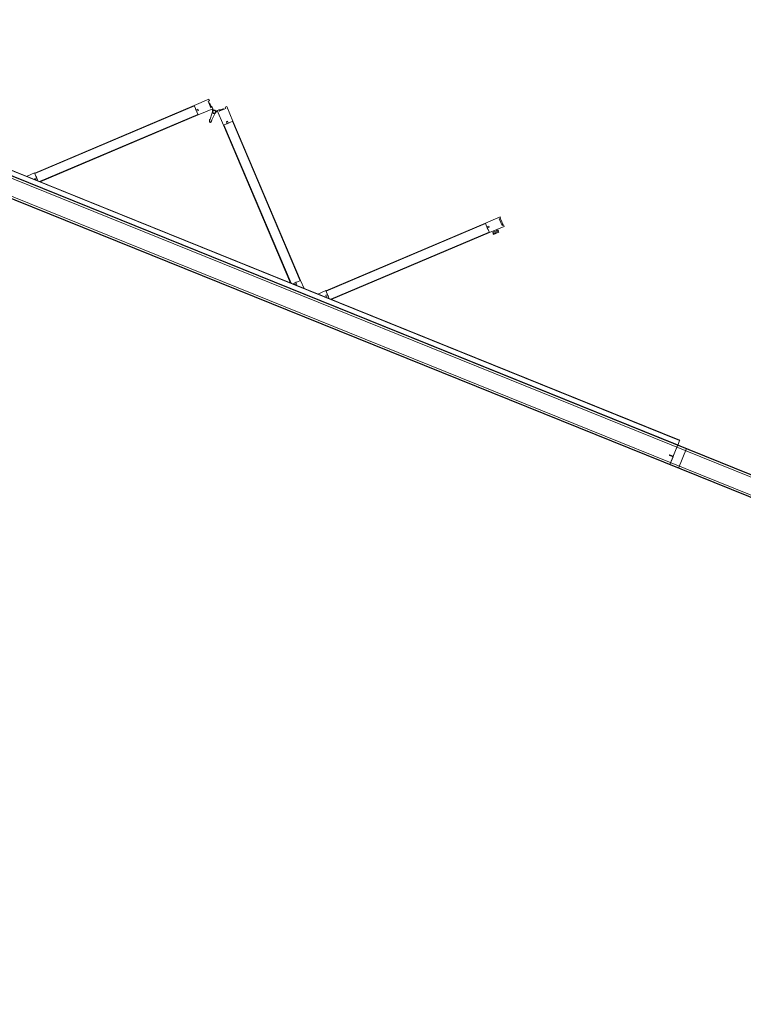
# Model space of a CAD drawing. Header units: millimetres. Extents: x 1512 to 2105, y 794 to 1149.
# Tile 76 of 256: x 1749.08 to 1752.54, y 868.17 to 872.88. Entities that reach past the tile are written whole.
import ezdxf

# ---------------------------------------------------------------- set-up
doc = ezdxf.new("R2010")
doc.units = ezdxf.units.MM
doc.layers.add('A-DOOR', color=31, linetype='Continuous', lineweight=9)
doc.layers.add('A-WALL', color=113, linetype='Continuous', lineweight=9)

# ---------------------------------------------------------------- blocks, each defined once
blk = doc.blocks.new('5-panel_Bi-fold_external_door_10806 - Type 1-225860-اول')
at = {"layer": 'A-DOOR'}
for p, q in [((-0.1205, 0.7449), (-0.1742, 0.6912)), ((-0.1389, 0.6558), (-0.0851, 0.7096)), ((-0.1148, 0.7393), (-0.1205, 0.7449)), ((-0.1198, 0.7343), (-0.1148, 0.7393)), ((-0.0957, 0.7103), (-0.1198, 0.7343)), ((-0.1103, 0.7284), (-0.112, 0.7266)), ((-0.1103, 0.7284), (-0.112, 0.7266)), ((-0.1103, 0.7284), (-0.112, 0.7266)), ((-0.097, 0.7173), (-0.1081, 0.7284)), ((-0.0908, 0.7153), (-0.0957, 0.7103)), ((-0.0909, 0.7151), (-0.0924, 0.7165)), ((-0.0851, 0.7096), (-0.0908, 0.7153)), ((-0.0797, 0.7039), (-0.0853, 0.7094)), ((-0.0625, 0.7094), (-0.0681, 0.7039)), ((-0.0571, 0.7153), (-0.0627, 0.7096)), ((-0.0627, 0.7096), (-0.009, 0.6558)), ((-0.0521, 0.7103), (-0.0571, 0.7153)), ((-0.0554, 0.7165), (-0.0569, 0.7151)), ((-0.0281, 0.7343), (-0.0521, 0.7103)), ((-0.0397, 0.7284), (-0.0508, 0.7173)), ((-0.0358, 0.7266), (-0.0376, 0.7284)), ((-0.0358, 0.7266), (-0.0376, 0.7284)), ((-0.0358, 0.7266), (-0.0376, 0.7284)), ((-0.0274, 0.7449), (-0.033, 0.7393)), ((-0.033, 0.7393), (-0.0281, 0.7343)), ((0.0264, 0.6912), (-0.0274, 0.7449)), ((1.3827, 0.745), (1.3289, 0.6912)), ((1.3643, 0.6559), (1.418, 0.7096)), ((1.3884, 0.7393), (1.3827, 0.745)), ((1.3834, 0.7343), (1.3884, 0.7393)), ((1.4074, 0.7103), (1.3834, 0.7343)), ((1.3912, 0.7354), (1.3868, 0.731)), ((1.4085, 0.7181), (1.3912, 0.7354)), ((1.4069, 0.7165), (1.4085, 0.7181)), ((1.4103, 0.7131), (1.4069, 0.7165)), ((1.4124, 0.7153), (1.4074, 0.7103)), ((1.418, 0.7096), (1.4124, 0.7153)), ((-0.7598, 0.1042), (-0.1735, 0.6905)), ((-0.7584, 0.1027), (-0.1721, 0.6891)), ((-0.1742, 0.6912), (-0.1627, 0.6797)), ((-0.1735, 0.6905), (-0.1721, 0.6891)), ((-0.1627, 0.6797), (-0.158, 0.6731)), ((-0.158, 0.6731), (-0.1507, 0.6804)), ((-0.1571, 0.6741), (-0.1528, 0.6698)), ((-0.1464, 0.6762), (-0.1536, 0.6691)), ((-0.1536, 0.6691), (-0.15, 0.667)), ((-0.1507, 0.6804), (-0.1464, 0.6762)), ((-0.15, 0.667), (-0.1389, 0.6558)), ((-0.0879, 0.7068), (-0.0837, 0.7025)), ((-0.0812, 0.695), (-0.0779, 0.648)), ((-0.0699, 0.648), (-0.0666, 0.695)), ((-0.0674, 0.7031), (-0.0676, 0.7033)), ((-0.0674, 0.7031), (-0.0676, 0.7033)), ((-0.0674, 0.7031), (-0.0676, 0.7033)), ((-0.0674, 0.7031), (-0.0676, 0.7033)), ((-0.0674, 0.7031), (-0.0676, 0.7033)), ((-0.0674, 0.7031), (-0.0676, 0.7033)), ((-0.0674, 0.7031), (-0.0676, 0.7033)), ((-0.0674, 0.7031), (-0.0676, 0.7033)), ((-0.0674, 0.7031), (-0.0676, 0.7033)), ((-0.0642, 0.7025), (-0.0599, 0.7068)), ((-0.009, 0.6558), (0.0022, 0.667)), ((-0.0014, 0.6762), (0.0029, 0.6804)), ((0.0057, 0.6691), (-0.0014, 0.6762)), ((0.0022, 0.667), (0.0057, 0.6691)), ((0.0029, 0.6804), (0.0102, 0.6731)), ((0.005, 0.6698), (0.0092, 0.6741)), ((0.0102, 0.6731), (0.0148, 0.6797)), ((0.0148, 0.6797), (0.0264, 0.6912)), ((0.0243, 0.6891), (0.0257, 0.6905)), ((0.0243, 0.6891), (0.6106, 0.1027)), ((0.0257, 0.6905), (0.612, 0.1042)), ((1.3297, 0.6905), (0.7433, 0.1042)), ((1.3311, 0.6891), (0.7447, 0.1028)), ((1.3289, 0.6912), (1.3401, 0.6801)), ((1.3297, 0.6905), (1.3311, 0.6891)), ((1.3401, 0.6801), (1.3422, 0.6765)), ((1.3422, 0.6765), (1.3493, 0.6836)), ((1.3429, 0.6773), (1.3472, 0.673)), ((1.3535, 0.6794), (1.3462, 0.672)), ((1.3462, 0.672), (1.3528, 0.6674)), ((1.3493, 0.6836), (1.3535, 0.6794)), ((1.3528, 0.6674), (1.3643, 0.6559)), ((1.3775, 0.669), (1.381, 0.6655)), ((1.3785, 0.6629), (1.381, 0.6655)), ((1.3824, 0.659), (1.3785, 0.6629)), ((1.3943, 0.6788), (1.381, 0.6655)), ((1.4015, 0.6781), (1.3824, 0.659)), ((1.3855, 0.6559), (1.4046, 0.675)), ((1.3855, 0.6559), (1.4046, 0.675)), ((1.3861, 0.6553), (1.4052, 0.6744)), ((1.3943, 0.6788), (1.3907, 0.6823)), ((1.3943, 0.6788), (1.3976, 0.682)), ((1.3976, 0.682), (1.4015, 0.6781)), ((1.4015, 0.6781), (1.4024, 0.6772)), ((1.4024, 0.6772), (1.4046, 0.675)), ((1.4046, 0.675), (1.4052, 0.6744)), ((-0.7235, 0.0755), (-0.141, 0.658)), ((-0.7207, 0.0755), (-0.1396, 0.6566)), ((-0.141, 0.658), (-0.1396, 0.6566)), ((-0.0796, 0.6523), (-0.0777, 0.647)), ((-0.0796, 0.6523), (-0.0779, 0.648)), ((-0.0777, 0.647), (-0.0796, 0.6523)), ((-0.0777, 0.647), (-0.0779, 0.648)), ((-0.0701, 0.647), (-0.0683, 0.6523)), ((-0.0683, 0.6523), (-0.0701, 0.647)), ((-0.0701, 0.647), (-0.07, 0.6474)), ((-0.0683, 0.6523), (-0.0699, 0.648)), ((-0.0083, 0.6566), (-0.0069, 0.658)), ((-0.0083, 0.6566), (0.5728, 0.0755)), ((-0.0069, 0.658), (0.5757, 0.0755)), ((1.3622, 0.658), (0.7797, 0.0755)), ((1.3636, 0.6566), (0.7825, 0.0755)), ((1.3622, 0.658), (1.3636, 0.6566)), ((1.3833, 0.6581), (1.3824, 0.659)), ((1.3855, 0.6559), (1.3833, 0.6581)), ((1.3861, 0.6553), (1.3855, 0.6559)), ((-0.7605, 0.1049), (-0.7899, 0.0755)), ((-0.749, 0.0933), (-0.7605, 0.1049)), ((-0.7584, 0.1027), (-0.7598, 0.1042)), ((0.6127, 0.1049), (0.6012, 0.0933)), ((0.612, 0.1042), (0.6106, 0.1027)), ((0.6421, 0.0755), (0.6127, 0.1049)), ((0.7426, 0.1049), (0.7132, 0.0755)), ((0.7538, 0.0937), (0.7426, 0.1049)), ((0.7447, 0.1028), (0.7433, 0.1042)), ((2.581, 0.0759), (-2.331, 0.0759)), ((2.581, 0.0737), (-2.331, 0.0737)), ((-2.331, 0.0516), (2.581, 0.0516)), ((-0.7498, 0.0814), (-0.7424, 0.0887)), ((-0.7455, 0.0771), (-0.7498, 0.0814)), ((-0.7424, 0.0887), (-0.749, 0.0933)), ((-0.7384, 0.0842), (-0.7455, 0.0771)), ((-0.7391, 0.0835), (-0.7434, 0.0877)), ((-0.7363, 0.0807), (-0.7384, 0.0842)), ((-0.7311, 0.0755), (-0.7363, 0.0807)), ((0.5885, 0.0807), (0.5833, 0.0755)), ((0.5906, 0.0842), (0.5885, 0.0807)), ((0.5977, 0.0771), (0.5906, 0.0842)), ((0.5956, 0.0877), (0.5913, 0.0835)), ((0.6012, 0.0933), (0.5946, 0.0887)), ((0.5946, 0.0887), (0.6019, 0.0814)), ((0.6019, 0.0814), (0.5977, 0.0771)), ((0.7502, 0.0846), (0.7573, 0.0917)), ((0.7545, 0.0803), (0.7502, 0.0846)), ((0.7573, 0.0917), (0.7538, 0.0937)), ((0.7618, 0.0877), (0.7545, 0.0803)), ((0.7608, 0.0867), (0.7566, 0.0909)), ((0.7664, 0.0811), (0.7618, 0.0877)), ((0.772, 0.0755), (0.7664, 0.0811)), ((2.581, 0.0759), (2.581, 0.0755)), ((2.581, 0.0755), (2.581, 0.0743)), ((2.581, 0.0743), (2.581, 0.0737)), ((2.581, 0.0737), (2.581, 0.0693)), ((2.581, 0.0693), (2.581, 0.0538)), ((2.581, 0.0538), (2.581, 0.0516)), ((2.581, 0.0516), (2.581, -0.05)), ((2.625, 0.0516), (2.581, 0.0516)), ((2.581, 0.0516), (2.581, -0.0065)), ((2.625, -0.05), (2.625, 0.0516)), ((2.562, -0.007), (2.562, -0.0097)), ((2.581, -0.0065), (2.5625, -0.0065)), ((2.5625, -0.0102), (2.581, -0.0102)), ((2.581, -0.0102), (2.581, -0.05)), ((-2.331, -0.05), (2.581, -0.05)), ((2.581, -0.05), (2.625, -0.05))]:
    blk.add_line(p, q, dxfattribs=at)
at = {"layer": 'A-DOOR', "flags": 128}
for points in [[(-0.0739, 0.7063), (-0.0742, 0.7063), (-0.0746, 0.7063), (-0.0749, 0.7063), (-0.0752, 0.7062), (-0.0755, 0.7062), (-0.0758, 0.7061), (-0.0761, 0.706), (-0.0764, 0.7059), (-0.0767, 0.7058), (-0.077, 0.7057), (-0.0773, 0.7056), (-0.0776, 0.7054), (-0.0779, 0.7053), (-0.0782, 0.7051), (-0.0784, 0.7049), (-0.0787, 0.7048), (-0.0789, 0.7046), (-0.0792, 0.7044), (-0.0794, 0.7041), (-0.0797, 0.7039), (-0.0799, 0.7037), (-0.0801, 0.7034), (-0.0803, 0.7032), (-0.0805, 0.7029), (-0.0806, 0.7027), (-0.0808, 0.7024), (-0.081, 0.7021), (-0.0811, 0.7018), (-0.0812, 0.7015), (-0.0814, 0.7012), (-0.0815, 0.7009), (-0.0816, 0.7006), (-0.0817, 0.7003), (-0.0817, 0.7), (-0.0818, 0.6997), (-0.0818, 0.6994), (-0.0819, 0.6991), (-0.0819, 0.6987), (-0.0819, 0.6984), (-0.0819, 0.6981), (-0.0819, 0.6978), (-0.0819, 0.6975), (-0.0818, 0.6972), (-0.0818, 0.6968), (-0.0817, 0.6965), (-0.0816, 0.6962), (-0.0815, 0.6959), (-0.0814, 0.6956), (-0.0813, 0.6953), (-0.0812, 0.695), (-0.0811, 0.6947), (-0.0809, 0.6944), (-0.0807, 0.6942), (-0.0806, 0.6939), (-0.0804, 0.6936), (-0.0802, 0.6934), (-0.08, 0.6931), (-0.0798, 0.6929), (-0.0796, 0.6927), (-0.0793, 0.6924), (-0.0791, 0.6922), (-0.0788, 0.692), (-0.0786, 0.6918), (-0.0783, 0.6917), (-0.078, 0.6915), (-0.0778, 0.6913), (-0.0775, 0.6912), (-0.0772, 0.691)], [(-0.0739, 0.7063), (-0.0742, 0.7063), (-0.0746, 0.7063), (-0.0749, 0.7063), (-0.0752, 0.7062), (-0.0755, 0.7062), (-0.0758, 0.7061), (-0.0761, 0.706), (-0.0764, 0.7059), (-0.0767, 0.7058), (-0.077, 0.7057), (-0.0773, 0.7056), (-0.0776, 0.7054), (-0.0779, 0.7053), (-0.0782, 0.7051), (-0.0784, 0.7049), (-0.0787, 0.7048), (-0.0789, 0.7046), (-0.0792, 0.7044), (-0.0794, 0.7041), (-0.0797, 0.7039), (-0.0799, 0.7037), (-0.0801, 0.7034), (-0.0803, 0.7032), (-0.0805, 0.7029), (-0.0806, 0.7027), (-0.0808, 0.7024), (-0.081, 0.7021), (-0.0811, 0.7018), (-0.0812, 0.7015), (-0.0814, 0.7012), (-0.0815, 0.7009), (-0.0816, 0.7006), (-0.0817, 0.7003), (-0.0817, 0.7), (-0.0818, 0.6997), (-0.0818, 0.6994), (-0.0819, 0.6991), (-0.0819, 0.6987), (-0.0819, 0.6984), (-0.0819, 0.6981), (-0.0819, 0.6978), (-0.0819, 0.6975), (-0.0818, 0.6972), (-0.0818, 0.6968), (-0.0817, 0.6965), (-0.0816, 0.6962), (-0.0815, 0.6959), (-0.0814, 0.6956), (-0.0813, 0.6953), (-0.0812, 0.695), (-0.0811, 0.6947), (-0.0809, 0.6944), (-0.0807, 0.6942), (-0.0806, 0.6939), (-0.0804, 0.6936), (-0.0802, 0.6934), (-0.08, 0.6931), (-0.0798, 0.6929), (-0.0796, 0.6927), (-0.0793, 0.6924), (-0.0791, 0.6922), (-0.0788, 0.692), (-0.0786, 0.6918), (-0.0783, 0.6917), (-0.078, 0.6915), (-0.0778, 0.6913), (-0.0775, 0.6912), (-0.0772, 0.691), (-0.0769, 0.6909), (-0.0766, 0.6908), (-0.0763, 0.6907), (-0.076, 0.6906), (-0.0757, 0.6905), (-0.0754, 0.6905), (-0.075, 0.6904), (-0.0747, 0.6904), (-0.0744, 0.6904), (-0.0741, 0.6903), (-0.0739, 0.6903)], [(-0.0739, 0.7063), (-0.0742, 0.7063), (-0.0746, 0.7063), (-0.0749, 0.7063), (-0.0752, 0.7062), (-0.0755, 0.7062), (-0.0758, 0.7061), (-0.0761, 0.706), (-0.0764, 0.7059), (-0.0767, 0.7058), (-0.077, 0.7057), (-0.0773, 0.7056), (-0.0776, 0.7054), (-0.0779, 0.7053), (-0.0782, 0.7051), (-0.0784, 0.7049), (-0.0787, 0.7048), (-0.0789, 0.7046), (-0.0792, 0.7044), (-0.0794, 0.7041), (-0.0797, 0.7039), (-0.0799, 0.7037), (-0.0801, 0.7034), (-0.0803, 0.7032), (-0.0805, 0.7029), (-0.0806, 0.7027), (-0.0808, 0.7024), (-0.081, 0.7021), (-0.0811, 0.7018), (-0.0812, 0.7015), (-0.0814, 0.7012), (-0.0815, 0.7009), (-0.0816, 0.7006), (-0.0817, 0.7003), (-0.0817, 0.7), (-0.0818, 0.6997), (-0.0818, 0.6994), (-0.0819, 0.6991), (-0.0819, 0.6987), (-0.0819, 0.6984), (-0.0819, 0.6981), (-0.0819, 0.6978), (-0.0819, 0.6975), (-0.0818, 0.6972), (-0.0818, 0.6968), (-0.0817, 0.6965), (-0.0816, 0.6962), (-0.0815, 0.6959), (-0.0814, 0.6956), (-0.0813, 0.6953), (-0.0812, 0.695), (-0.0811, 0.6947), (-0.0809, 0.6944), (-0.0807, 0.6942), (-0.0806, 0.6939), (-0.0804, 0.6936), (-0.0802, 0.6934), (-0.08, 0.6931), (-0.0798, 0.6929), (-0.0796, 0.6927), (-0.0793, 0.6924), (-0.0791, 0.6922), (-0.0788, 0.692), (-0.0786, 0.6918), (-0.0783, 0.6917), (-0.078, 0.6915), (-0.0778, 0.6913), (-0.0775, 0.6912), (-0.0772, 0.691)], [(-0.0739, 0.7063), (-0.0742, 0.7063), (-0.0746, 0.7063), (-0.0749, 0.7063), (-0.0752, 0.7062), (-0.0755, 0.7062), (-0.0758, 0.7061), (-0.0761, 0.706), (-0.0764, 0.7059), (-0.0767, 0.7058), (-0.077, 0.7057), (-0.0773, 0.7056), (-0.0776, 0.7054), (-0.0779, 0.7053), (-0.0782, 0.7051), (-0.0784, 0.7049), (-0.0787, 0.7048), (-0.0789, 0.7046), (-0.0792, 0.7044), (-0.0794, 0.7041), (-0.0797, 0.7039), (-0.0799, 0.7037), (-0.0801, 0.7034), (-0.0803, 0.7032), (-0.0805, 0.7029), (-0.0806, 0.7027), (-0.0808, 0.7024), (-0.081, 0.7021), (-0.0811, 0.7018), (-0.0812, 0.7015), (-0.0814, 0.7012), (-0.0815, 0.7009), (-0.0816, 0.7006), (-0.0817, 0.7003), (-0.0817, 0.7), (-0.0818, 0.6997), (-0.0818, 0.6994), (-0.0819, 0.6991), (-0.0819, 0.6987), (-0.0819, 0.6984), (-0.0819, 0.6981), (-0.0819, 0.6978), (-0.0819, 0.6975), (-0.0818, 0.6972), (-0.0818, 0.6968), (-0.0817, 0.6965), (-0.0816, 0.6962), (-0.0815, 0.6959), (-0.0814, 0.6956), (-0.0813, 0.6953), (-0.0812, 0.695), (-0.0811, 0.6947), (-0.0809, 0.6944), (-0.0807, 0.6942), (-0.0806, 0.6939), (-0.0804, 0.6936), (-0.0802, 0.6934), (-0.08, 0.6931), (-0.0798, 0.6929), (-0.0796, 0.6927), (-0.0793, 0.6924), (-0.0791, 0.6922), (-0.0788, 0.692), (-0.0786, 0.6918), (-0.0783, 0.6917), (-0.078, 0.6915), (-0.0778, 0.6913), (-0.0775, 0.6912), (-0.0772, 0.691)], [(-0.0739, 0.7063), (-0.0742, 0.7063), (-0.0746, 0.7063), (-0.0749, 0.7063), (-0.0752, 0.7062), (-0.0755, 0.7062), (-0.0758, 0.7061), (-0.0761, 0.706), (-0.0764, 0.7059), (-0.0767, 0.7058), (-0.077, 0.7057), (-0.0773, 0.7056), (-0.0776, 0.7054), (-0.0779, 0.7053), (-0.0782, 0.7051), (-0.0784, 0.7049), (-0.0787, 0.7048), (-0.0789, 0.7046), (-0.0792, 0.7044), (-0.0794, 0.7041), (-0.0797, 0.7039), (-0.0799, 0.7037), (-0.0801, 0.7034), (-0.0803, 0.7032), (-0.0805, 0.7029), (-0.0806, 0.7027), (-0.0808, 0.7024), (-0.081, 0.7021), (-0.0811, 0.7018), (-0.0812, 0.7015), (-0.0814, 0.7012), (-0.0815, 0.7009), (-0.0816, 0.7006), (-0.0817, 0.7003), (-0.0817, 0.7), (-0.0818, 0.6997), (-0.0818, 0.6994), (-0.0819, 0.6991), (-0.0819, 0.6987), (-0.0819, 0.6984), (-0.0819, 0.6981), (-0.0819, 0.6978), (-0.0819, 0.6975), (-0.0818, 0.6972), (-0.0818, 0.6968), (-0.0817, 0.6965), (-0.0816, 0.6962), (-0.0815, 0.6959), (-0.0814, 0.6956), (-0.0813, 0.6953), (-0.0812, 0.695), (-0.0811, 0.6947), (-0.0809, 0.6944), (-0.0807, 0.6942), (-0.0806, 0.6939), (-0.0804, 0.6936), (-0.0802, 0.6934), (-0.08, 0.6931), (-0.0798, 0.6929), (-0.0796, 0.6927), (-0.0793, 0.6924), (-0.0791, 0.6922), (-0.0788, 0.692), (-0.0786, 0.6918), (-0.0783, 0.6917), (-0.078, 0.6915), (-0.0778, 0.6913), (-0.0775, 0.6912), (-0.0772, 0.691)], [(-0.0808, 0.7024), (-0.081, 0.7021), (-0.0811, 0.7018), (-0.0812, 0.7015), (-0.0814, 0.7012), (-0.0815, 0.7009), (-0.0816, 0.7006), (-0.0817, 0.7003), (-0.0817, 0.7), (-0.0818, 0.6997), (-0.0818, 0.6994), (-0.0819, 0.6991), (-0.0819, 0.6987), (-0.0819, 0.6984), (-0.0819, 0.6981), (-0.0819, 0.6978), (-0.0819, 0.6975), (-0.0818, 0.6972), (-0.0818, 0.6968), (-0.0817, 0.6965), (-0.0816, 0.6962), (-0.0815, 0.6959), (-0.0814, 0.6956), (-0.0813, 0.6953)], [(-0.081, 0.7021), (-0.0811, 0.7018), (-0.0812, 0.7015), (-0.0814, 0.7012), (-0.0815, 0.7009), (-0.0816, 0.7006), (-0.0817, 0.7003), (-0.0817, 0.7), (-0.0818, 0.6997), (-0.0818, 0.6994), (-0.0819, 0.6991), (-0.0819, 0.6987), (-0.0819, 0.6984), (-0.0819, 0.6981), (-0.0819, 0.6978), (-0.0819, 0.6975), (-0.0818, 0.6972), (-0.0818, 0.6968), (-0.0817, 0.6965), (-0.0816, 0.6962), (-0.0815, 0.6959), (-0.0814, 0.6956), (-0.0813, 0.6953)], [(-0.081, 0.7021), (-0.0811, 0.7018), (-0.0812, 0.7015), (-0.0814, 0.7012), (-0.0815, 0.7009), (-0.0816, 0.7006), (-0.0817, 0.7003), (-0.0817, 0.7), (-0.0818, 0.6997), (-0.0818, 0.6994), (-0.0819, 0.6991), (-0.0819, 0.6987), (-0.0819, 0.6984), (-0.0819, 0.6981), (-0.0819, 0.6978), (-0.0819, 0.6975), (-0.0818, 0.6972), (-0.0818, 0.6968), (-0.0817, 0.6965), (-0.0816, 0.6962), (-0.0815, 0.6959), (-0.0814, 0.6956), (-0.0813, 0.6953)], [(-0.081, 0.7021), (-0.0811, 0.7018), (-0.0812, 0.7015), (-0.0814, 0.7012), (-0.0815, 0.7009), (-0.0816, 0.7006), (-0.0817, 0.7003), (-0.0817, 0.7), (-0.0818, 0.6997), (-0.0818, 0.6994), (-0.0819, 0.6991), (-0.0819, 0.6987), (-0.0819, 0.6984), (-0.0819, 0.6981), (-0.0819, 0.6978), (-0.0819, 0.6975), (-0.0818, 0.6972), (-0.0818, 0.6968), (-0.0817, 0.6965), (-0.0816, 0.6962), (-0.0815, 0.6959), (-0.0814, 0.6956), (-0.0813, 0.6953)], [(-0.081, 0.7021), (-0.0811, 0.7018), (-0.0812, 0.7015), (-0.0814, 0.7012), (-0.0815, 0.7009), (-0.0816, 0.7006), (-0.0817, 0.7003), (-0.0817, 0.7), (-0.0818, 0.6997), (-0.0818, 0.6994), (-0.0819, 0.6991), (-0.0819, 0.6987), (-0.0819, 0.6984), (-0.0819, 0.6981), (-0.0819, 0.6978), (-0.0819, 0.6975), (-0.0818, 0.6972), (-0.0818, 0.6968), (-0.0817, 0.6965), (-0.0816, 0.6962), (-0.0815, 0.6959), (-0.0814, 0.6956), (-0.0813, 0.6953)], [(-0.081, 0.7021), (-0.0811, 0.7018), (-0.0812, 0.7015), (-0.0814, 0.7012), (-0.0815, 0.7009), (-0.0816, 0.7006), (-0.0817, 0.7003), (-0.0817, 0.7), (-0.0818, 0.6997), (-0.0818, 0.6994), (-0.0819, 0.6991), (-0.0819, 0.6987), (-0.0819, 0.6984), (-0.0819, 0.6981), (-0.0819, 0.6978), (-0.0819, 0.6975), (-0.0818, 0.6972), (-0.0818, 0.6968), (-0.0817, 0.6965), (-0.0816, 0.6962), (-0.0815, 0.6959), (-0.0814, 0.6956), (-0.0813, 0.6953)], [(-0.081, 0.7021), (-0.0811, 0.7018), (-0.0812, 0.7015), (-0.0814, 0.7012), (-0.0815, 0.7009), (-0.0816, 0.7006), (-0.0817, 0.7003), (-0.0817, 0.7), (-0.0818, 0.6997), (-0.0818, 0.6994), (-0.0819, 0.6991), (-0.0819, 0.6987), (-0.0819, 0.6984), (-0.0819, 0.6981), (-0.0819, 0.6978), (-0.0819, 0.6975), (-0.0818, 0.6972), (-0.0818, 0.6968), (-0.0817, 0.6965), (-0.0816, 0.6962), (-0.0815, 0.6959), (-0.0814, 0.6956), (-0.0813, 0.6953)], [(-0.081, 0.7021), (-0.0811, 0.7018), (-0.0812, 0.7015), (-0.0814, 0.7012), (-0.0815, 0.7009), (-0.0816, 0.7006), (-0.0817, 0.7003), (-0.0817, 0.7), (-0.0818, 0.6997), (-0.0818, 0.6994), (-0.0819, 0.6991), (-0.0819, 0.6987), (-0.0819, 0.6984), (-0.0819, 0.6981), (-0.0819, 0.6978), (-0.0819, 0.6975), (-0.0818, 0.6972), (-0.0818, 0.6968), (-0.0817, 0.6965), (-0.0816, 0.6962), (-0.0815, 0.6959), (-0.0814, 0.6956), (-0.0813, 0.6953)], [(-0.081, 0.7021), (-0.0811, 0.7018), (-0.0812, 0.7015), (-0.0814, 0.7012), (-0.0815, 0.7009), (-0.0816, 0.7006), (-0.0817, 0.7003), (-0.0817, 0.7), (-0.0818, 0.6997), (-0.0818, 0.6994), (-0.0819, 0.6991), (-0.0819, 0.6987), (-0.0819, 0.6984), (-0.0819, 0.6981), (-0.0819, 0.6978), (-0.0819, 0.6975), (-0.0818, 0.6972), (-0.0818, 0.6968), (-0.0817, 0.6965), (-0.0816, 0.6962), (-0.0815, 0.6959), (-0.0814, 0.6956), (-0.0813, 0.6953)], [(-0.0739, 0.7063), (-0.0742, 0.7063), (-0.0746, 0.7063), (-0.0749, 0.7063), (-0.0752, 0.7062), (-0.0755, 0.7062), (-0.0758, 0.7061), (-0.0761, 0.706), (-0.0764, 0.7059), (-0.0767, 0.7058), (-0.077, 0.7057), (-0.0773, 0.7056), (-0.0776, 0.7054), (-0.0779, 0.7053), (-0.0782, 0.7051), (-0.0784, 0.7049), (-0.0787, 0.7048), (-0.0789, 0.7046), (-0.0792, 0.7044), (-0.0794, 0.7041), (-0.0797, 0.7039), (-0.0799, 0.7037), (-0.0801, 0.7034), (-0.0803, 0.7032), (-0.0805, 0.7029)], [(-0.0739, 0.7063), (-0.0742, 0.7063), (-0.0746, 0.7063), (-0.0749, 0.7063), (-0.0752, 0.7062), (-0.0755, 0.7062), (-0.0758, 0.7061), (-0.0761, 0.706), (-0.0764, 0.7059), (-0.0767, 0.7058), (-0.077, 0.7057), (-0.0773, 0.7056), (-0.0776, 0.7054), (-0.0779, 0.7053), (-0.0782, 0.7051), (-0.0784, 0.7049), (-0.0787, 0.7048), (-0.0789, 0.7046), (-0.0792, 0.7044), (-0.0794, 0.7041), (-0.0797, 0.7039), (-0.0799, 0.7037), (-0.0801, 0.7034), (-0.0803, 0.7032), (-0.0805, 0.7029)], [(-0.0739, 0.7063), (-0.0742, 0.7063), (-0.0746, 0.7063), (-0.0749, 0.7063), (-0.0752, 0.7062), (-0.0755, 0.7062), (-0.0758, 0.7061), (-0.0761, 0.706), (-0.0764, 0.7059), (-0.0767, 0.7058), (-0.077, 0.7057), (-0.0773, 0.7056), (-0.0776, 0.7054), (-0.0779, 0.7053), (-0.0782, 0.7051), (-0.0784, 0.7049), (-0.0787, 0.7048), (-0.0789, 0.7046), (-0.0792, 0.7044), (-0.0794, 0.7041), (-0.0797, 0.7039), (-0.0799, 0.7037), (-0.0801, 0.7034), (-0.0803, 0.7032), (-0.0805, 0.7029)], [(-0.0739, 0.7063), (-0.0742, 0.7063), (-0.0746, 0.7063), (-0.0749, 0.7063), (-0.0752, 0.7062), (-0.0755, 0.7062), (-0.0758, 0.7061), (-0.0761, 0.706), (-0.0764, 0.7059), (-0.0767, 0.7058), (-0.077, 0.7057), (-0.0773, 0.7056), (-0.0776, 0.7054), (-0.0779, 0.7053), (-0.0782, 0.7051), (-0.0784, 0.7049), (-0.0787, 0.7048), (-0.0789, 0.7046), (-0.0792, 0.7044), (-0.0794, 0.7041), (-0.0797, 0.7039), (-0.0799, 0.7037), (-0.0801, 0.7034), (-0.0803, 0.7032), (-0.0805, 0.7029)], [(-0.0739, 0.7063), (-0.0742, 0.7063), (-0.0746, 0.7063), (-0.0749, 0.7063), (-0.0752, 0.7062), (-0.0755, 0.7062), (-0.0758, 0.7061), (-0.0761, 0.706), (-0.0764, 0.7059), (-0.0767, 0.7058), (-0.077, 0.7057), (-0.0773, 0.7056), (-0.0776, 0.7054), (-0.0779, 0.7053), (-0.0782, 0.7051), (-0.0784, 0.7049), (-0.0787, 0.7048), (-0.0789, 0.7046), (-0.0792, 0.7044), (-0.0794, 0.7041), (-0.0797, 0.7039), (-0.0799, 0.7037), (-0.0801, 0.7034), (-0.0803, 0.7032), (-0.0805, 0.7029)], [(-0.0739, 0.7063), (-0.0742, 0.7063), (-0.0746, 0.7063), (-0.0749, 0.7063), (-0.0752, 0.7062), (-0.0755, 0.7062), (-0.0758, 0.7061), (-0.0761, 0.706), (-0.0764, 0.7059), (-0.0767, 0.7058), (-0.077, 0.7057), (-0.0773, 0.7056), (-0.0776, 0.7054), (-0.0779, 0.7053), (-0.0782, 0.7051), (-0.0784, 0.7049), (-0.0787, 0.7048), (-0.0789, 0.7046), (-0.0792, 0.7044), (-0.0794, 0.7041), (-0.0797, 0.7039), (-0.0799, 0.7037), (-0.0801, 0.7034), (-0.0803, 0.7032), (-0.0805, 0.7029)], [(-0.0739, 0.7063), (-0.0742, 0.7063), (-0.0746, 0.7063), (-0.0749, 0.7063), (-0.0752, 0.7062), (-0.0755, 0.7062), (-0.0758, 0.7061), (-0.0761, 0.706), (-0.0764, 0.7059), (-0.0767, 0.7058), (-0.077, 0.7057), (-0.0773, 0.7056), (-0.0776, 0.7054), (-0.0779, 0.7053), (-0.0782, 0.7051), (-0.0784, 0.7049), (-0.0787, 0.7048), (-0.0789, 0.7046), (-0.0792, 0.7044), (-0.0794, 0.7041), (-0.0797, 0.7039), (-0.0799, 0.7037), (-0.0801, 0.7034), (-0.0803, 0.7032), (-0.0805, 0.7029)], [(-0.0739, 0.7063), (-0.0742, 0.7063), (-0.0746, 0.7063), (-0.0749, 0.7063), (-0.0752, 0.7062), (-0.0755, 0.7062), (-0.0758, 0.7061), (-0.0761, 0.706), (-0.0764, 0.7059), (-0.0767, 0.7058), (-0.077, 0.7057), (-0.0773, 0.7056), (-0.0776, 0.7054), (-0.0779, 0.7053), (-0.0782, 0.7051), (-0.0784, 0.7049), (-0.0787, 0.7048), (-0.0789, 0.7046), (-0.0792, 0.7044), (-0.0794, 0.7041), (-0.0797, 0.7039), (-0.0799, 0.7037), (-0.0801, 0.7034), (-0.0803, 0.7032), (-0.0805, 0.7029)], [(-0.0739, 0.7063), (-0.0742, 0.7063), (-0.0746, 0.7063), (-0.0749, 0.7063), (-0.0752, 0.7062), (-0.0755, 0.7062), (-0.0758, 0.7061), (-0.0761, 0.706), (-0.0764, 0.7059), (-0.0767, 0.7058), (-0.077, 0.7057), (-0.0773, 0.7056), (-0.0776, 0.7054), (-0.0779, 0.7053), (-0.0782, 0.7051), (-0.0784, 0.7049), (-0.0787, 0.7048), (-0.0789, 0.7046), (-0.0792, 0.7044), (-0.0794, 0.7041), (-0.0797, 0.7039), (-0.0799, 0.7037), (-0.0801, 0.7034), (-0.0803, 0.7032), (-0.0805, 0.7029)], [(-0.0769, 0.6909), (-0.0766, 0.6908), (-0.0763, 0.6907), (-0.076, 0.6906), (-0.0757, 0.6905), (-0.0754, 0.6905), (-0.075, 0.6904), (-0.0747, 0.6904), (-0.0744, 0.6904), (-0.0741, 0.6903), (-0.0739, 0.6903)], [(-0.0769, 0.6909), (-0.0766, 0.6908), (-0.0763, 0.6907), (-0.076, 0.6906), (-0.0757, 0.6905), (-0.0754, 0.6905), (-0.075, 0.6904), (-0.0747, 0.6904), (-0.0744, 0.6904), (-0.0741, 0.6903), (-0.0739, 0.6903)], [(-0.0769, 0.6909), (-0.0766, 0.6908), (-0.0763, 0.6907), (-0.076, 0.6906), (-0.0757, 0.6905), (-0.0754, 0.6905), (-0.075, 0.6904), (-0.0747, 0.6904), (-0.0744, 0.6904), (-0.0741, 0.6903), (-0.0739, 0.6903)], [(-0.0769, 0.6909), (-0.0766, 0.6908), (-0.0763, 0.6907), (-0.076, 0.6906), (-0.0757, 0.6905), (-0.0754, 0.6905), (-0.075, 0.6904), (-0.0747, 0.6904), (-0.0744, 0.6904), (-0.0741, 0.6903), (-0.0739, 0.6903)], [(-0.0681, 0.7038), (-0.0683, 0.704), (-0.0685, 0.7042), (-0.0688, 0.7045), (-0.069, 0.7047), (-0.0693, 0.7048), (-0.0695, 0.705), (-0.0698, 0.7052), (-0.0701, 0.7054), (-0.0704, 0.7055), (-0.0706, 0.7056), (-0.0709, 0.7058), (-0.0712, 0.7059), (-0.0715, 0.706), (-0.0718, 0.7061), (-0.0722, 0.7061), (-0.0725, 0.7062), (-0.0728, 0.7063), (-0.0731, 0.7063), (-0.0734, 0.7063), (-0.0737, 0.7063), (-0.0739, 0.7063)], [(-0.0739, 0.6903), (-0.0736, 0.6903), (-0.0733, 0.6904), (-0.073, 0.6904), (-0.0726, 0.6904), (-0.0723, 0.6905), (-0.072, 0.6906), (-0.0717, 0.6907), (-0.0714, 0.6907), (-0.0711, 0.6909), (-0.0708, 0.691), (-0.0705, 0.6911), (-0.0702, 0.6912), (-0.0699, 0.6914), (-0.0697, 0.6916), (-0.0694, 0.6917), (-0.0691, 0.6919), (-0.0689, 0.6921), (-0.0686, 0.6923), (-0.0684, 0.6925), (-0.0682, 0.6928), (-0.068, 0.693), (-0.0677, 0.6932), (-0.0676, 0.6935), (-0.0674, 0.6938), (-0.0672, 0.694), (-0.067, 0.6943), (-0.0669, 0.6946), (-0.0667, 0.6949), (-0.0666, 0.6951), (-0.0665, 0.6954), (-0.0663, 0.6957), (-0.0663, 0.696), (-0.0662, 0.6964), (-0.0661, 0.6967), (-0.066, 0.697), (-0.066, 0.6973), (-0.0659, 0.6976), (-0.0659, 0.6979), (-0.0659, 0.6983), (-0.0659, 0.6986), (-0.0659, 0.6989), (-0.066, 0.6992), (-0.066, 0.6995), (-0.0661, 0.6998), (-0.0661, 0.7002), (-0.0662, 0.7005), (-0.0663, 0.7008), (-0.0664, 0.7011), (-0.0665, 0.7014), (-0.0666, 0.7017), (-0.0668, 0.702), (-0.0669, 0.7022), (-0.0671, 0.7025), (-0.0673, 0.7028), (-0.0674, 0.7031), (-0.0676, 0.7033), (-0.0678, 0.7036), (-0.0681, 0.7038), (-0.0683, 0.704), (-0.0685, 0.7042), (-0.0688, 0.7045), (-0.069, 0.7047), (-0.0693, 0.7048), (-0.0695, 0.705), (-0.0698, 0.7052), (-0.0701, 0.7054), (-0.0704, 0.7055), (-0.0706, 0.7056), (-0.0709, 0.7058), (-0.0712, 0.7059), (-0.0715, 0.706), (-0.0718, 0.7061), (-0.0722, 0.7061), (-0.0725, 0.7062), (-0.0728, 0.7063), (-0.0731, 0.7063), (-0.0734, 0.7063), (-0.0737, 0.7063), (-0.0739, 0.7063)], [(-0.0681, 0.7038), (-0.0683, 0.704), (-0.0685, 0.7042), (-0.0688, 0.7045), (-0.069, 0.7047), (-0.0693, 0.7048), (-0.0695, 0.705), (-0.0698, 0.7052), (-0.0701, 0.7054), (-0.0704, 0.7055), (-0.0706, 0.7056), (-0.0709, 0.7058), (-0.0712, 0.7059), (-0.0715, 0.706), (-0.0718, 0.7061), (-0.0722, 0.7061), (-0.0725, 0.7062), (-0.0728, 0.7063), (-0.0731, 0.7063), (-0.0734, 0.7063), (-0.0737, 0.7063), (-0.0739, 0.7063)], [(-0.0681, 0.7038), (-0.0683, 0.704), (-0.0685, 0.7042), (-0.0688, 0.7045), (-0.069, 0.7047), (-0.0693, 0.7048), (-0.0695, 0.705), (-0.0698, 0.7052), (-0.0701, 0.7054), (-0.0704, 0.7055), (-0.0706, 0.7056), (-0.0709, 0.7058), (-0.0712, 0.7059), (-0.0715, 0.706), (-0.0718, 0.7061), (-0.0722, 0.7061), (-0.0725, 0.7062), (-0.0728, 0.7063), (-0.0731, 0.7063), (-0.0734, 0.7063), (-0.0737, 0.7063), (-0.0739, 0.7063)], [(-0.0681, 0.7038), (-0.0683, 0.704), (-0.0685, 0.7042), (-0.0688, 0.7045), (-0.069, 0.7047), (-0.0693, 0.7048), (-0.0695, 0.705), (-0.0698, 0.7052), (-0.0701, 0.7054), (-0.0704, 0.7055), (-0.0706, 0.7056), (-0.0709, 0.7058), (-0.0712, 0.7059), (-0.0715, 0.706), (-0.0718, 0.7061), (-0.0722, 0.7061), (-0.0725, 0.7062), (-0.0728, 0.7063), (-0.0731, 0.7063), (-0.0734, 0.7063), (-0.0737, 0.7063), (-0.0739, 0.7063)], [(-0.0739, 0.6903), (-0.0736, 0.6903), (-0.0733, 0.6904), (-0.073, 0.6904), (-0.0726, 0.6904), (-0.0723, 0.6905), (-0.072, 0.6906), (-0.0717, 0.6907), (-0.0714, 0.6907), (-0.0711, 0.6909), (-0.0708, 0.691), (-0.0705, 0.6911), (-0.0702, 0.6912), (-0.0699, 0.6914), (-0.0697, 0.6916), (-0.0694, 0.6917), (-0.0691, 0.6919), (-0.0689, 0.6921), (-0.0686, 0.6923), (-0.0684, 0.6925), (-0.0682, 0.6928), (-0.068, 0.693), (-0.0677, 0.6932), (-0.0676, 0.6935), (-0.0674, 0.6938), (-0.0672, 0.694), (-0.067, 0.6943), (-0.0669, 0.6946), (-0.0667, 0.6949), (-0.0666, 0.6951), (-0.0665, 0.6954), (-0.0663, 0.6957), (-0.0663, 0.696), (-0.0662, 0.6964), (-0.0661, 0.6967), (-0.066, 0.697), (-0.066, 0.6973), (-0.0659, 0.6976), (-0.0659, 0.6979), (-0.0659, 0.6983), (-0.0659, 0.6986), (-0.0659, 0.6989), (-0.066, 0.6992), (-0.066, 0.6995), (-0.0661, 0.6998), (-0.0661, 0.7002), (-0.0662, 0.7005), (-0.0663, 0.7008), (-0.0664, 0.7011), (-0.0665, 0.7014), (-0.0666, 0.7017), (-0.0668, 0.702), (-0.0669, 0.7022), (-0.0671, 0.7025), (-0.0673, 0.7028), (-0.0674, 0.7031), (-0.0676, 0.7033)], [(-0.0739, 0.6903), (-0.0736, 0.6903), (-0.0733, 0.6904), (-0.073, 0.6904), (-0.0726, 0.6904), (-0.0723, 0.6905), (-0.072, 0.6906), (-0.0717, 0.6907), (-0.0714, 0.6907), (-0.0711, 0.6909), (-0.0708, 0.691), (-0.0705, 0.6911), (-0.0702, 0.6912), (-0.0699, 0.6914), (-0.0697, 0.6916), (-0.0694, 0.6917), (-0.0691, 0.6919), (-0.0689, 0.6921), (-0.0686, 0.6923), (-0.0684, 0.6925), (-0.0682, 0.6928), (-0.068, 0.693), (-0.0677, 0.6932), (-0.0676, 0.6935), (-0.0674, 0.6938), (-0.0672, 0.694), (-0.067, 0.6943), (-0.0669, 0.6946), (-0.0667, 0.6949), (-0.0666, 0.6951), (-0.0665, 0.6954), (-0.0663, 0.6957), (-0.0663, 0.696), (-0.0662, 0.6964), (-0.0661, 0.6967), (-0.066, 0.697), (-0.066, 0.6973), (-0.0659, 0.6976), (-0.0659, 0.6979), (-0.0659, 0.6983), (-0.0659, 0.6986), (-0.0659, 0.6989), (-0.066, 0.6992), (-0.066, 0.6995), (-0.0661, 0.6998), (-0.0661, 0.7002), (-0.0662, 0.7005), (-0.0663, 0.7008), (-0.0664, 0.7011), (-0.0665, 0.7014), (-0.0666, 0.7017), (-0.0668, 0.702), (-0.0669, 0.7022), (-0.0671, 0.7025), (-0.0673, 0.7028), (-0.0674, 0.7031), (-0.0676, 0.7033)], [(-0.0739, 0.6903), (-0.0736, 0.6903), (-0.0733, 0.6904), (-0.073, 0.6904), (-0.0726, 0.6904), (-0.0723, 0.6905), (-0.072, 0.6906), (-0.0717, 0.6907), (-0.0714, 0.6907), (-0.0711, 0.6909), (-0.0708, 0.691), (-0.0705, 0.6911), (-0.0702, 0.6912), (-0.0699, 0.6914), (-0.0697, 0.6916), (-0.0694, 0.6917), (-0.0691, 0.6919), (-0.0689, 0.6921), (-0.0686, 0.6923), (-0.0684, 0.6925), (-0.0682, 0.6928), (-0.068, 0.693), (-0.0677, 0.6932), (-0.0676, 0.6935), (-0.0674, 0.6938), (-0.0672, 0.694), (-0.067, 0.6943), (-0.0669, 0.6946), (-0.0667, 0.6949), (-0.0666, 0.6951), (-0.0665, 0.6954), (-0.0663, 0.6957), (-0.0663, 0.696), (-0.0662, 0.6964), (-0.0661, 0.6967), (-0.066, 0.697), (-0.066, 0.6973), (-0.0659, 0.6976), (-0.0659, 0.6979), (-0.0659, 0.6983), (-0.0659, 0.6986), (-0.0659, 0.6989), (-0.066, 0.6992), (-0.066, 0.6995), (-0.0661, 0.6998), (-0.0661, 0.7002), (-0.0662, 0.7005), (-0.0663, 0.7008), (-0.0664, 0.7011), (-0.0665, 0.7014), (-0.0666, 0.7017), (-0.0668, 0.702), (-0.0669, 0.7022), (-0.0671, 0.7025), (-0.0673, 0.7028), (-0.0674, 0.7031), (-0.0676, 0.7033)], [(-0.0739, 0.6903), (-0.0736, 0.6903), (-0.0733, 0.6904), (-0.073, 0.6904), (-0.0726, 0.6904), (-0.0723, 0.6905), (-0.072, 0.6906), (-0.0717, 0.6907), (-0.0714, 0.6907), (-0.0711, 0.6909), (-0.0708, 0.691), (-0.0705, 0.6911), (-0.0702, 0.6912), (-0.0699, 0.6914), (-0.0697, 0.6916), (-0.0694, 0.6917), (-0.0691, 0.6919), (-0.0689, 0.6921), (-0.0686, 0.6923), (-0.0684, 0.6925), (-0.0682, 0.6928), (-0.068, 0.693), (-0.0677, 0.6932), (-0.0676, 0.6935), (-0.0674, 0.6938), (-0.0672, 0.694), (-0.067, 0.6943), (-0.0669, 0.6946), (-0.0667, 0.6949), (-0.0666, 0.6951), (-0.0665, 0.6954), (-0.0663, 0.6957), (-0.0663, 0.696), (-0.0662, 0.6964), (-0.0661, 0.6967), (-0.066, 0.697), (-0.066, 0.6973), (-0.0659, 0.6976), (-0.0659, 0.6979), (-0.0659, 0.6983), (-0.0659, 0.6986), (-0.0659, 0.6989), (-0.066, 0.6992), (-0.066, 0.6995), (-0.0661, 0.6998), (-0.0661, 0.7002), (-0.0662, 0.7005), (-0.0663, 0.7008), (-0.0664, 0.7011), (-0.0665, 0.7014), (-0.0666, 0.7017), (-0.0668, 0.702), (-0.0669, 0.7022), (-0.0671, 0.7025), (-0.0673, 0.7028), (-0.0674, 0.7031), (-0.0676, 0.7033)], [(-0.0709, 0.7058), (-0.0712, 0.7059), (-0.0715, 0.706), (-0.0718, 0.7061), (-0.0722, 0.7061), (-0.0725, 0.7062), (-0.0728, 0.7063), (-0.0731, 0.7063), (-0.0734, 0.7063)], [(-0.0709, 0.7058), (-0.0712, 0.7059), (-0.0715, 0.706), (-0.0718, 0.7061), (-0.0722, 0.7061), (-0.0725, 0.7062), (-0.0728, 0.7063), (-0.0731, 0.7063), (-0.0734, 0.7063)], [(-0.0709, 0.7058), (-0.0712, 0.7059), (-0.0715, 0.706), (-0.0718, 0.7061), (-0.0722, 0.7061), (-0.0725, 0.7062), (-0.0728, 0.7063), (-0.0731, 0.7063), (-0.0734, 0.7063)], [(-0.0709, 0.7058), (-0.0712, 0.7059), (-0.0715, 0.706), (-0.0718, 0.7061), (-0.0722, 0.7061), (-0.0725, 0.7062), (-0.0728, 0.7063), (-0.0731, 0.7063), (-0.0734, 0.7063)], [(-0.0709, 0.7058), (-0.0712, 0.7059), (-0.0715, 0.706), (-0.0718, 0.7061), (-0.0722, 0.7061), (-0.0725, 0.7062), (-0.0728, 0.7063), (-0.0731, 0.7063), (-0.0734, 0.7063)], [(-0.0709, 0.7058), (-0.0712, 0.7059), (-0.0715, 0.706), (-0.0718, 0.7061), (-0.0722, 0.7061), (-0.0725, 0.7062), (-0.0728, 0.7063), (-0.0731, 0.7063), (-0.0734, 0.7063)], [(-0.0709, 0.7058), (-0.0712, 0.7059), (-0.0715, 0.706), (-0.0718, 0.7061), (-0.0722, 0.7061), (-0.0725, 0.7062), (-0.0728, 0.7063), (-0.0731, 0.7063), (-0.0734, 0.7063)], [(-0.0709, 0.7058), (-0.0712, 0.7059), (-0.0715, 0.706), (-0.0718, 0.7061), (-0.0722, 0.7061), (-0.0725, 0.7062), (-0.0728, 0.7063), (-0.0731, 0.7063), (-0.0734, 0.7063)], [(-0.0709, 0.7058), (-0.0712, 0.7059), (-0.0715, 0.706), (-0.0718, 0.7061), (-0.0722, 0.7061), (-0.0725, 0.7062), (-0.0728, 0.7063), (-0.0731, 0.7063), (-0.0734, 0.7063)], [(-0.0681, 0.7038), (-0.0683, 0.704), (-0.0685, 0.7042), (-0.0688, 0.7045), (-0.069, 0.7047), (-0.0693, 0.7048), (-0.0695, 0.705), (-0.0698, 0.7052), (-0.0701, 0.7054), (-0.0704, 0.7055), (-0.0706, 0.7056)], [(-0.0681, 0.7038), (-0.0683, 0.704), (-0.0685, 0.7042), (-0.0688, 0.7045), (-0.069, 0.7047), (-0.0693, 0.7048), (-0.0695, 0.705), (-0.0698, 0.7052), (-0.0701, 0.7054), (-0.0704, 0.7055), (-0.0706, 0.7056)], [(-0.0681, 0.7038), (-0.0683, 0.704), (-0.0685, 0.7042), (-0.0688, 0.7045), (-0.069, 0.7047), (-0.0693, 0.7048), (-0.0695, 0.705), (-0.0698, 0.7052), (-0.0701, 0.7054), (-0.0704, 0.7055), (-0.0706, 0.7056)], [(-0.0681, 0.7038), (-0.0683, 0.704), (-0.0685, 0.7042), (-0.0688, 0.7045), (-0.069, 0.7047), (-0.0693, 0.7048), (-0.0695, 0.705), (-0.0698, 0.7052), (-0.0701, 0.7054), (-0.0704, 0.7055), (-0.0706, 0.7056)], [(-0.0681, 0.7038), (-0.0683, 0.704), (-0.0685, 0.7042), (-0.0688, 0.7045), (-0.069, 0.7047), (-0.0693, 0.7048), (-0.0695, 0.705), (-0.0698, 0.7052), (-0.0701, 0.7054), (-0.0704, 0.7055), (-0.0706, 0.7056)], [(-0.0681, 0.7038), (-0.0683, 0.704), (-0.0685, 0.7042), (-0.0688, 0.7045), (-0.069, 0.7047), (-0.0693, 0.7048), (-0.0695, 0.705), (-0.0698, 0.7052), (-0.0701, 0.7054), (-0.0704, 0.7055), (-0.0706, 0.7056)], [(-0.0681, 0.7038), (-0.0683, 0.704), (-0.0685, 0.7042), (-0.0688, 0.7045), (-0.069, 0.7047), (-0.0693, 0.7048), (-0.0695, 0.705), (-0.0698, 0.7052), (-0.0701, 0.7054), (-0.0704, 0.7055), (-0.0706, 0.7056)], [(-0.0681, 0.7038), (-0.0683, 0.704), (-0.0685, 0.7042), (-0.0688, 0.7045), (-0.069, 0.7047), (-0.0693, 0.7048), (-0.0695, 0.705), (-0.0698, 0.7052), (-0.0701, 0.7054), (-0.0704, 0.7055), (-0.0706, 0.7056)], [(-0.0681, 0.7038), (-0.0683, 0.704), (-0.0685, 0.7042), (-0.0688, 0.7045), (-0.069, 0.7047), (-0.0693, 0.7048), (-0.0695, 0.705), (-0.0698, 0.7052), (-0.0701, 0.7054), (-0.0704, 0.7055), (-0.0706, 0.7056)], [(-0.0665, 0.6954), (-0.0663, 0.6957), (-0.0663, 0.696), (-0.0662, 0.6964), (-0.0661, 0.6967), (-0.066, 0.697), (-0.066, 0.6973), (-0.0659, 0.6976), (-0.0659, 0.6979), (-0.0659, 0.6983), (-0.0659, 0.6986), (-0.0659, 0.6989), (-0.066, 0.6992), (-0.066, 0.6995), (-0.0661, 0.6998), (-0.0661, 0.7002), (-0.0662, 0.7005), (-0.0663, 0.7008), (-0.0664, 0.7011), (-0.0665, 0.7014), (-0.0666, 0.7017), (-0.0668, 0.702), (-0.0669, 0.7022)], [(-0.0665, 0.6954), (-0.0663, 0.6957), (-0.0663, 0.696), (-0.0662, 0.6964), (-0.0661, 0.6967), (-0.066, 0.697), (-0.066, 0.6973), (-0.0659, 0.6976), (-0.0659, 0.6979), (-0.0659, 0.6983), (-0.0659, 0.6986), (-0.0659, 0.6989), (-0.066, 0.6992), (-0.066, 0.6995), (-0.0661, 0.6998), (-0.0661, 0.7002), (-0.0662, 0.7005), (-0.0663, 0.7008), (-0.0664, 0.7011), (-0.0665, 0.7014), (-0.0666, 0.7017), (-0.0668, 0.702)], [(-0.0665, 0.6954), (-0.0663, 0.6957), (-0.0663, 0.696), (-0.0662, 0.6964), (-0.0661, 0.6967), (-0.066, 0.697), (-0.066, 0.6973), (-0.0659, 0.6976), (-0.0659, 0.6979), (-0.0659, 0.6983), (-0.0659, 0.6986), (-0.0659, 0.6989), (-0.066, 0.6992), (-0.066, 0.6995), (-0.0661, 0.6998), (-0.0661, 0.7002), (-0.0662, 0.7005), (-0.0663, 0.7008), (-0.0664, 0.7011), (-0.0665, 0.7014), (-0.0666, 0.7017), (-0.0668, 0.702)], [(-0.0665, 0.6954), (-0.0663, 0.6957), (-0.0663, 0.696), (-0.0662, 0.6964), (-0.0661, 0.6967), (-0.066, 0.697), (-0.066, 0.6973), (-0.0659, 0.6976), (-0.0659, 0.6979), (-0.0659, 0.6983), (-0.0659, 0.6986), (-0.0659, 0.6989), (-0.066, 0.6992), (-0.066, 0.6995), (-0.0661, 0.6998), (-0.0661, 0.7002), (-0.0662, 0.7005), (-0.0663, 0.7008), (-0.0664, 0.7011), (-0.0665, 0.7014), (-0.0666, 0.7017), (-0.0668, 0.702)], [(-0.0665, 0.6954), (-0.0663, 0.6957), (-0.0663, 0.696), (-0.0662, 0.6964), (-0.0661, 0.6967), (-0.066, 0.697), (-0.066, 0.6973), (-0.0659, 0.6976), (-0.0659, 0.6979), (-0.0659, 0.6983), (-0.0659, 0.6986), (-0.0659, 0.6989), (-0.066, 0.6992), (-0.066, 0.6995), (-0.0661, 0.6998), (-0.0661, 0.7002), (-0.0662, 0.7005), (-0.0663, 0.7008), (-0.0664, 0.7011), (-0.0665, 0.7014), (-0.0666, 0.7017), (-0.0668, 0.702)], [(-0.0665, 0.6954), (-0.0663, 0.6957), (-0.0663, 0.696), (-0.0662, 0.6964), (-0.0661, 0.6967), (-0.066, 0.697), (-0.066, 0.6973), (-0.0659, 0.6976), (-0.0659, 0.6979), (-0.0659, 0.6983), (-0.0659, 0.6986), (-0.0659, 0.6989), (-0.066, 0.6992), (-0.066, 0.6995), (-0.0661, 0.6998), (-0.0661, 0.7002), (-0.0662, 0.7005), (-0.0663, 0.7008), (-0.0664, 0.7011), (-0.0665, 0.7014), (-0.0666, 0.7017), (-0.0668, 0.702)], [(-0.0665, 0.6954), (-0.0663, 0.6957), (-0.0663, 0.696), (-0.0662, 0.6964), (-0.0661, 0.6967), (-0.066, 0.697), (-0.066, 0.6973), (-0.0659, 0.6976), (-0.0659, 0.6979), (-0.0659, 0.6983), (-0.0659, 0.6986), (-0.0659, 0.6989), (-0.066, 0.6992), (-0.066, 0.6995), (-0.0661, 0.6998), (-0.0661, 0.7002), (-0.0662, 0.7005), (-0.0663, 0.7008), (-0.0664, 0.7011), (-0.0665, 0.7014), (-0.0666, 0.7017), (-0.0668, 0.702)], [(-0.0665, 0.6954), (-0.0663, 0.6957), (-0.0663, 0.696), (-0.0662, 0.6964), (-0.0661, 0.6967), (-0.066, 0.697), (-0.066, 0.6973), (-0.0659, 0.6976), (-0.0659, 0.6979), (-0.0659, 0.6983), (-0.0659, 0.6986), (-0.0659, 0.6989), (-0.066, 0.6992), (-0.066, 0.6995), (-0.0661, 0.6998), (-0.0661, 0.7002), (-0.0662, 0.7005), (-0.0663, 0.7008), (-0.0664, 0.7011), (-0.0665, 0.7014), (-0.0666, 0.7017), (-0.0668, 0.702)], [(-0.0665, 0.6954), (-0.0663, 0.6957), (-0.0663, 0.696), (-0.0662, 0.6964), (-0.0661, 0.6967), (-0.066, 0.697), (-0.066, 0.6973), (-0.0659, 0.6976), (-0.0659, 0.6979), (-0.0659, 0.6983), (-0.0659, 0.6986), (-0.0659, 0.6989), (-0.066, 0.6992), (-0.066, 0.6995), (-0.0661, 0.6998), (-0.0661, 0.7002), (-0.0662, 0.7005), (-0.0663, 0.7008), (-0.0664, 0.7011), (-0.0665, 0.7014), (-0.0666, 0.7017), (-0.0668, 0.702)]]:
    blk.add_lwpolyline(points, dxfattribs=at)
at = {"layer": 'A-DOOR'}
for centre, radius, start, end in [((-0.1092, 0.7273), 0.0015, 45, 135), ((-0.1092, 0.7273), 0.0015, 45, 135), ((-0.1092, 0.7273), 0.0015, 45, 135), ((-0.0956, 0.7187), 0.002, 225, 296.79), ((-0.0956, 0.7187), 0.002, 225, 268.074), ((-0.0956, 0.7187), 0.002, 225, 268.074), ((-0.0957, 0.7117), 0.001, 240, 285), ((-0.0957, 0.7117), 0.001, 240, 285), ((-0.0957, 0.7117), 0.001, 240, 285), ((-0.0938, 0.7151), 0.002, 45, 116.79), ((-0.054, 0.7151), 0.002, 63.21, 135), ((-0.054, 0.7151), 0.002, 91.926, 135), ((-0.054, 0.7151), 0.002, 91.926, 135), ((-0.0522, 0.7187), 0.002, 243.21, 315), ((-0.0522, 0.7187), 0.002, 243.21, 300.642), ((-0.0522, 0.7187), 0.002, 243.21, 300.642), ((-0.0521, 0.7117), 0.001, 255, 300), ((-0.0521, 0.7117), 0.001, 255, 300), ((-0.0521, 0.7117), 0.001, 255, 300), ((-0.0386, 0.7273), 0.0015, 45, 135), ((-0.0386, 0.7273), 0.0015, 45, 120), ((-0.0386, 0.7273), 0.0015, 45, 120), ((-0.0879, 0.6982), 0.00601, 0.5847, 45), ((-0.0879, 0.6982), 0.00601, 0.5847, 45), ((-0.0879, 0.6982), 0.00601, 0.5847, 45), ((-0.0739, 0.6983), 0.00801, 117.8469, 204.3781), ((-0.0739, 0.6983), 0.008, 118.4089, 241.5911), ((-0.0739, 0.6984), 0.00801, 136.7908, 180.5847), ((-0.0739, 0.6984), 0.00801, 136.7908, 180.5847), ((-0.0739, 0.6984), 0.00801, 136.7908, 180.5847), ((-0.0739, 0.6983), 0.008, 150, 167.5738), ((-0.0739, 0.6983), 0.007, 90, 270), ((-0.0739, 0.6983), 0.007, 150, 210), ((-0.0739, 0.6983), 0.007, 150, 210), ((-0.0739, 0.6983), 0.007, 150, 210), ((-0.0739, 0.6983), 0.007, 150, 210), ((-0.0739, 0.6983), 0.00801, 73.9595, 106.0405), ((-0.0739, 0.6983), 0.008, 90, 105.2946), ((-0.0739, 0.6983), 0.008, 254.7054, 270), ((-0.0739, 0.6983), 0.008, 74.7054, 90), ((-0.0739, 0.6983), 0.007, 270, 90), ((-0.0739, 0.6983), 0.008, 270, 285.2946), ((-0.0739, 0.6983), 0.00801, 335.6219, 62.1531), ((-0.0739, 0.6983), 0.008, 298.4089, 61.5911), ((-0.0739, 0.6984), 0.00801, 359.4153, 43.2092), ((-0.0739, 0.6984), 0.00801, 359.4153, 43.2092), ((-0.0739, 0.6984), 0.00801, 359.4153, 43.2092), ((-0.0739, 0.6983), 0.007, 330, 30), ((-0.0739, 0.6983), 0.007, 330, 30), ((-0.0739, 0.6983), 0.007, 330, 30), ((-0.0739, 0.6983), 0.007, 330, 30), ((-0.0739, 0.6983), 0.008, 12.4262, 30), ((-0.0599, 0.6982), 0.00601, 135, 179.4153), ((-0.0599, 0.6982), 0.00601, 135, 179.4153), ((-0.0599, 0.6982), 0.00601, 135, 179.4153), ((-0.0739, 0.6543), 0.00601, 141.4622, 199.4712), ((-0.0739, 0.6543), 0.00601, 141.4622, 199.4712), ((-0.0739, 0.6483), 0.004, 184.014, 355.986), ((-0.0739, 0.6483), 0.004, 199.4712, 340.5288), ((-0.0739, 0.6483), 0.004, 199.4712, 340.5288), ((-0.0739, 0.6543), 0.00601, 340.5288, 38.5378), ((-0.0739, 0.6543), 0.00601, 340.5288, 38.5378), ((2.5625, -0.007), 0.0005, 90, 180), ((2.5625, -0.0097), 0.0005, 180, 270)]:
    blk.add_arc(centre, radius, start, end, dxfattribs=at)

msp = doc.modelspace()

# ---------------------------------------------------------------- linework, layer by layer
at = {"layer": 'A-WALL'}
for p, q in [((1747.183, 872.8748), (1758.6834, 868.2242)), ((1747.153, 872.8006), (1757.6994, 868.5358))]:
    msp.add_line(p, q, dxfattribs=at)
at = {"layer": 'A-WALL', "lineweight": 25}
for p, q in [((1758.8462, 868.1691), (1747.1867, 872.8841)), ((1747.1492, 872.7913), (1757.6962, 868.5263))]:
    msp.add_line(p, q, dxfattribs=at)

# ---------------------------------------------------------------- block references
at = {"layer": 'A-DOOR', "rotation": 337.9823304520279}
msp.add_blockref('5-panel_Bi-fold_external_door_10806 - Type 1-225860-اول', (1749.8139, 871.7677), dxfattribs=at)

doc.saveas('drawing.dxf')
